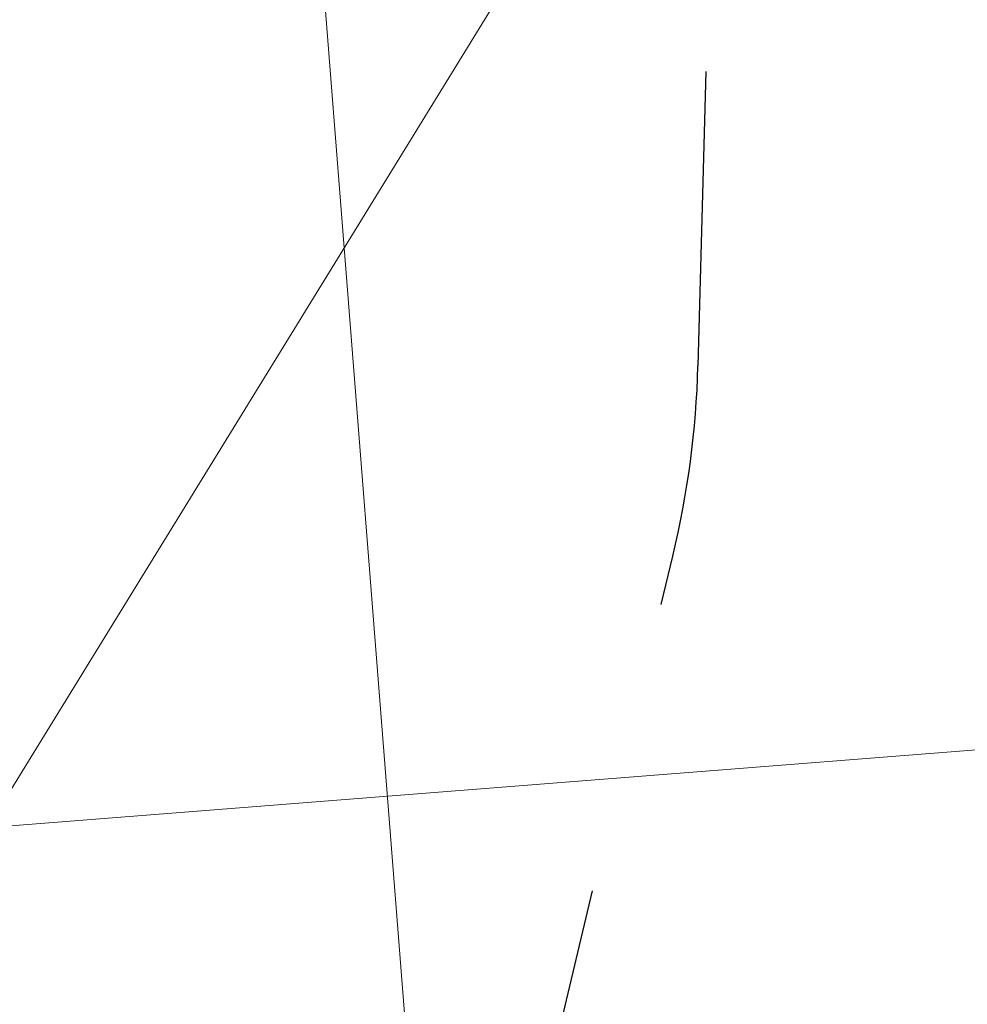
# Model space of a CAD drawing. Extents: x 5459245 to 5462690, y 5971016 to 5972523.
# Tile 72 of 198: x 5462445.39 to 5462447, y 5972213.97 to 5972215.65. Entities that reach past the tile are written whole.
import ezdxf

# ---------------------------------------------------------------- set-up
doc = ezdxf.new("R2010")
doc.units = 0
doc.linetypes.add('8', pattern=[0.5, 0.25, -0.25])
doc.layers.add('A_MAŁA ARCHITEKTURA', color=195, linetype='CONTINUOUS', lineweight=9)
doc.layers.add('ADT CCTV', color=102, linetype='CONTINUOUS')

# ---------------------------------------------------------------- blocks, each defined once
blk = doc.blocks.new('MEGA')
at = {"layer": 'A_MAŁA ARCHITEKTURA'}
blk.add_line((5462444.5612, 5972216.3794), (5462447.9548, 5972216.3794), dxfattribs=at)
at = {"layer": 'A_MAŁA ARCHITEKTURA', "linetype": '8', "lineweight": 25, "ltscale": 2}
for p, q in [((5462447.0458, 5972215.7623), (5462447.9952, 5972216.3105)), ((5462444.7669, 5972214.9811), (5462446.748, 5972215.6294))]:
    blk.add_line(p, q, dxfattribs=at)
blk.add_arc((5462446.258, 5972217.1269), 1.5756, 288.1211, 300, dxfattribs=at)
blk = doc.blocks.new('A770198')
at = {"layer": 'ADT CCTV', "color": 140, "lineweight": 9}
for p, q in [((7.7854, 37.289), (7.7646, 0.7774)), ((0.1641, 15.9089), (26.1676, 15.8941))]:
    blk.add_line(p, q, dxfattribs=at)
blk.add_arc((30, 19.0421), 30, 140.60054, 219.40054, dxfattribs=at)
blk = doc.blocks.new('G$CFAE608CC')
at = {"layer": 'ADT CCTV', "rotation": 90}
blk.add_blockref('A770198', (38.0838, 0), dxfattribs=at)

msp = doc.modelspace()

# ---------------------------------------------------------------- block references
at = {"layer": 'A_MAŁA ARCHITEKTURA', "color": 6, "rotation": 58.39971502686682}
msp.add_blockref('MEGA', (7686859.5945, -1809666.1669), dxfattribs=at)
at = {"layer": 'ADT CCTV', "rotation": 184.5356804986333}
msp.add_blockref('G$CFAE608CC', (5462467.5094, 5972223.8305), dxfattribs=at)

doc.saveas('drawing.dxf')
